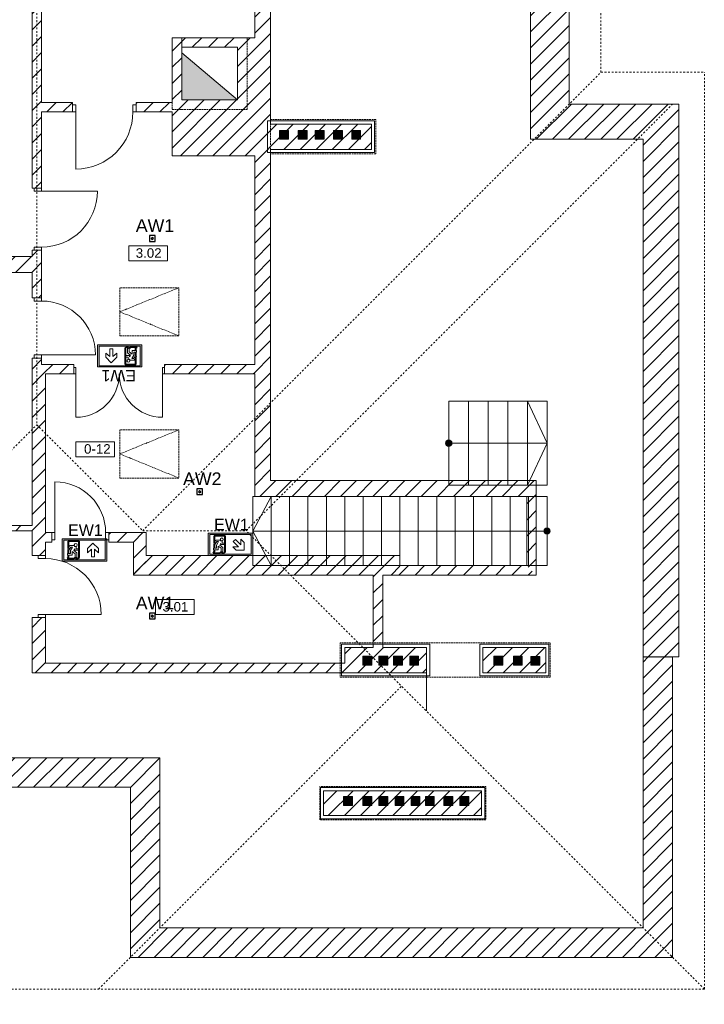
# Model space of a CAD drawing. Header units: millimetres. Extents: x -146116 to 602001, y -318793 to 100489.
# Tile 3 of 100: x 323845 to 334639, y -315072 to -299552. Entities that reach past the tile are written whole.
import ezdxf

# ---------------------------------------------------------------- set-up
doc = ezdxf.new("R2010")
doc.units = ezdxf.units.MM
doc.header["$LTSCALE"] = 0.1
doc.header["$MEASUREMENT"] = 0
doc.linetypes.add('eks Rzut poddasza nieużytkowego$0$Krawędzie ukryte', pattern=[391.222223, 282.222223, -109])
doc.linetypes.add('eks Rzut poddasza nieużytkowego$0$Przerywana', pattern=[564.444447, 282.222223, -282.222223])
for name, color, linetype, lineweight in [('eks Rzut poddasza nieużytkowego$0$poziom_4 (1)_8_0_Nr_pióra__21_Nr_pióra__7', 8, 'Continuous', 18), ('eks Rzut poddasza nieużytkowego$0$poziom_4 (1)_8_2D - Ogólne_Nr_pióra__1_Nr_pióra__7', 8, 'Continuous', 18), ('eks Rzut poddasza nieużytkowego$0$poziom_4 (1)_8_2D - Ogólne_Nr_pióra__7_Nr_pióra__7', 8, 'Continuous', 18), ('eks Rzut poddasza nieużytkowego$0$poziom_4 (1)_8_2D - Ogólne_Nr_pióra__81_Nr_pióra__4', 8, 'Continuous', 18), ('eks Rzut poddasza nieużytkowego$0$poziom_4 (1)_8_Defpoints_Nr_pióra__7', 8, 'Continuous', 18), ('eks Rzut poddasza nieużytkowego$0$poziom_4 (1)_8_Drzwi ArchiCAD_Nr_pióra__27_Nr_pióra__7', 8, 'Continuous', 18), ('eks Rzut poddasza nieużytkowego$0$poziom_4 (1)_8_Drzwi ArchiCAD_Nr_pióra__81_Nr_pióra__4', 8, 'Continuous', 18), ('eks Rzut poddasza nieużytkowego$0$poziom_4 (1)_8_Konstrukcja - Schody_Nr_pióra__81_Nr_pióra__4', 8, 'Continuous', 18), ('eks Rzut poddasza nieużytkowego$0$poziom_4 (1)_8_Konstrukcja - Stropy_Nr_pióra__81_Nr_pióra__4', 8, 'Continuous', 18), ('eks Rzut poddasza nieużytkowego$0$poziom_4 (1)_8_Konstrukcja - Ściany zew_Nr_pióra__107_Nr_pióra__10', 8, 'Continuous', 18), ('eks Rzut poddasza nieużytkowego$0$poziom_4 (1)_8_Konstrukcja - Ściany zew_Nr_pióra__27_Nr_pióra__7', 8, 'Continuous', 18), ('eks Rzut poddasza nieużytkowego$0$poziom_4 (1)_8_Konstrukcja - Ściany zew_Nr_pióra__87_Nr_pióra__4', 8, 'Continuous', 18), ('eks Rzut poddasza nieużytkowego$0$poziom_4 (1)_8_Metryczki pomieszczeń ArchiCADa_Nr_pióra__6_Nr_pióra__5', 8, 'Continuous', 18), ('eks Rzut poddasza nieużytkowego$0$poziom_4 (1)_8_Wymiarowanie - Ogólne_Nr_pióra__7', 8, 'Continuous', 18), ('Oświetlenie ewakuacyjne', 3, 'Continuous', 20)]:
    doc.layers.add(name, color=color, linetype=linetype, lineweight=lineweight)
for name, color, linetype in [('eks Rzut poddasza nieużytkowego$0$poziom_4 (1)_8_2D - Ogólne_Nr_pióra__1', 8, 'Continuous'), ('eks Rzut poddasza nieużytkowego$0$poziom_4 (1)_8_2D - Ogólne_Nr_pióra__19', 8, 'Continuous'), ('eks Rzut poddasza nieużytkowego$0$poziom_4 (1)_8_Konstrukcja - Schody', 8, 'Continuous'), ('LUXIONA', 92, 'Continuous'), ('REWIZJA_1', 6, 'Continuous')]:
    doc.layers.add(name, color=color, linetype=linetype)
doc.styles.add('ARIAL', font='arial.ttf')
doc.styles.add('eks Rzut poddasza nieużytkowego$0$GENERATED_STYLE_1', font='arial.ttf')
doc.styles.add('Malanow_1_100', font='isocpeur.ttf')
pattern_1 = [(45, (114989.65, -22556.34), (127.2792, -127.2792), [])]

# ---------------------------------------------------------------- blocks, each defined once
blk = doc.blocks.new('eks Rzut poddasza nieużytkowego')
at = {"layer": 'eks Rzut poddasza nieużytkowego$0$poziom_4 (1)_8_2D - Ogólne_Nr_pióra__1', "linetype": 'Continuous', "lineweight": 0, "true_color": 0x000000}
blk.add_hatch(color=18, dxfattribs=at).paths.add_polyline_path([(125670, -6951), (125670, -7691), (126550, -7691)])
at = {"layer": 'eks Rzut poddasza nieużytkowego$0$poziom_4 (1)_8_2D - Ogólne_Nr_pióra__19', "linetype": 'Continuous', "lineweight": 0, "true_color": 0xffffff}
for points in [[(127354, -8311), (127354, -8171), (127214, -8171), (127214, -8311)], [(127648, -8311), (127648, -8171), (127508, -8171), (127508, -8311)], [(127915, -8311), (127915, -8171), (127775, -8171), (127775, -8311)], [(128203, -8311), (128203, -8171), (128063, -8171), (128063, -8311)], [(128491, -8311), (128491, -8171), (128351, -8171), (128351, -8311)], [(128668, -16601), (128668, -16461), (128528, -16461), (128528, -16601)], [(128920, -16601), (128920, -16461), (128780, -16461), (128780, -16601)], [(129151, -16601), (129151, -16461), (129011, -16461), (129011, -16601)], [(129404, -16601), (129404, -16461), (129264, -16461), (129264, -16601)], [(130732, -16601), (130732, -16461), (130592, -16461), (130592, -16601)], [(131039, -16601), (131039, -16461), (130899, -16461), (130899, -16601)], [(131314, -16602), (131314, -16462), (131174, -16462), (131174, -16602)], [(132945, -16487), (133409, -16487), (133409, -16465), (132945, -16465)], [(128360, -18812), (128360, -18672), (128220, -18672), (128220, -18812)], [(128668, -18812), (128668, -18672), (128528, -18672), (128528, -18812)], [(128920, -18812), (128920, -18672), (128780, -18672), (128780, -18812)], [(129173, -18812), (129173, -18672), (129033, -18672), (129033, -18812)], [(129425, -18812), (129425, -18672), (129285, -18672), (129285, -18812)], [(129651, -18812), (129651, -18672), (129511, -18672), (129511, -18812)], [(129945, -18812), (129945, -18672), (129805, -18672), (129805, -18812)], [(130197, -18812), (130197, -18672), (130057, -18672), (130057, -18812)]]:
    blk.add_hatch(color=7, dxfattribs=at).paths.add_polyline_path(points)
at = {"layer": 'eks Rzut poddasza nieużytkowego$0$poziom_4 (1)_8_Konstrukcja - Schody', "linetype": 'Continuous', "lineweight": 0, "true_color": 0xffffff}
for points in [[(129930, -13101), (129929, -13093), (129927, -13085), (129924, -13078), (129919, -13071), (129914, -13065), (129907, -13059), (129900, -13056), (129892, -13053), (129884, -13052), (129876, -13052), (129867, -13053), (129860, -13056), (129852, -13059), (129846, -13065), (129840, -13071), (129836, -13078), (129832, -13085), (129830, -13093), (129830, -13101), (129830, -13110), (129832, -13118), (129836, -13125), (129840, -13132), (129846, -13138), (129852, -13143), (129860, -13147), (129867, -13150), (129876, -13151), (129884, -13151), (129892, -13150), (129900, -13147), (129907, -13143), (129914, -13138), (129919, -13132), (129924, -13125), (129927, -13118), (129929, -13110)], [(131380, -14486), (131380, -14495), (131382, -14503), (131386, -14510), (131390, -14517), (131396, -14523), (131402, -14528), (131410, -14532), (131417, -14535), (131426, -14536), (131434, -14536), (131442, -14535), (131450, -14532), (131457, -14528), (131464, -14523), (131469, -14517), (131474, -14510), (131477, -14503), (131479, -14495), (131480, -14486), (131479, -14478), (131477, -14470), (131474, -14463), (131469, -14456), (131464, -14450), (131457, -14444), (131450, -14441), (131442, -14438), (131434, -14437), (131426, -14437), (131417, -14438), (131410, -14441), (131402, -14444), (131396, -14450), (131390, -14456), (131386, -14463), (131382, -14470), (131380, -14478)]]:
    blk.add_hatch(color=7, dxfattribs=at).paths.add_polyline_path(points)
at = {"layer": 'eks Rzut poddasza nieużytkowego$0$poziom_4 (1)_8_Konstrukcja - Ściany zew_Nr_pióra__107_Nr_pióra__10', "linetype": 'Continuous', "lineweight": 18, "true_color": 0xaaaaaa}
h = blk.add_hatch(dxfattribs=at)
h.set_pattern_fill('BLOCZKI_CERAMICZNE_0008', color=253, angle=180, style=0, pattern_type=2)
h.set_pattern_definition(pattern_1)
h.paths.add_polyline_path([(131170, 849), (131170, -8311), (131780, -7756), (131780, 849)])
h = blk.add_hatch(dxfattribs=at)
h.set_pattern_fill('BLOCZKI_CERAMICZNE_0008', color=253, angle=180, style=0, pattern_type=2)
h.set_pattern_definition(pattern_1)
h.paths.add_polyline_path([(127070, -6711), (127070, 239), (126820, 239), (126820, -6711)])
h = blk.add_hatch(dxfattribs=at)
h.set_pattern_fill('BLOCZKI_CERAMICZNE_0008', color=253, angle=180, style=0, pattern_type=2)
h.set_pattern_definition(pattern_1)
h.paths.add_polyline_path([(123460, -3111), (123310, -3111), (123310, -9081), (123460, -9081)])
h = blk.add_hatch(dxfattribs=at)
h.set_pattern_fill('BLOCZKI_CERAMICZNE_0008', color=253, angle=180, style=0, pattern_type=2)
h.set_pattern_definition(pattern_1)
h.paths.add_polyline_path([(125670, -7691), (125670, -6861), (125520, -6711), (125520, -8571)])
h = blk.add_hatch(dxfattribs=at)
h.set_pattern_fill('BLOCZKI_CERAMICZNE_0008', color=253, angle=180, style=0, pattern_type=2)
h.set_pattern_definition(pattern_1)
h.paths.add_polyline_path([(125670, -6861), (126550, -6861), (127070, -6711), (125520, -6711)])
h = blk.add_hatch(dxfattribs=at)
h.set_pattern_fill('BLOCZKI_CERAMICZNE_0008', color=253, angle=180, style=0, pattern_type=2)
h.set_pattern_definition(pattern_1)
h.paths.add_polyline_path([(127070, -8571), (127070, -6711), (126550, -6861), (126550, -7691)])
h = blk.add_hatch(dxfattribs=at)
h.set_pattern_fill('BLOCZKI_CERAMICZNE_0008', color=253, angle=180, style=0, pattern_type=2)
h.set_pattern_definition(pattern_1)
h.paths.add_polyline_path([(123460, -7881), (123950, -7881), (123950, -7731), (123460, -7731)])
h = blk.add_hatch(dxfattribs=at)
h.set_pattern_fill('BLOCZKI_CERAMICZNE_0008', color=253, angle=180, style=0, pattern_type=2)
h.set_pattern_definition(pattern_1)
h.paths.add_polyline_path([(124950, -7731), (124950, -7881), (125520, -7881), (125520, -7731)])
h = blk.add_hatch(dxfattribs=at)
h.set_pattern_fill('BLOCZKI_CERAMICZNE_0008', color=253, angle=180, style=0, pattern_type=2)
h.set_pattern_definition(pattern_1)
h.paths.add_polyline_path([(126550, -7691), (125670, -7691), (125520, -8571), (127070, -8571)])
h = blk.add_hatch(dxfattribs=at)
h.set_pattern_fill('BLOCZKI_CERAMICZNE_0008', color=253, angle=180, style=0, pattern_type=2)
h.set_pattern_definition(pattern_1)
h.paths.add_polyline_path([(133510, -7756), (131780, -7756), (131170, -8311), (132945, -8311)])
h = blk.add_hatch(dxfattribs=at)
h.set_pattern_fill('BLOCZKI_CERAMICZNE_0008', color=253, angle=180, style=0, pattern_type=2)
h.set_pattern_definition(pattern_1)
h.paths.add_polyline_path([(133510, -16471), (133510, -7756), (132945, -8311), (132945, -16471)])
h = blk.add_hatch(dxfattribs=at)
h.set_pattern_fill('BLOCZKI_CERAMICZNE_0008', color=253, angle=180, style=0, pattern_type=2)
h.set_pattern_definition(pattern_1)
h.paths.add_polyline_path([(128660, -8071), (127070, -8071), (127070, -8471), (128660, -8471)])
h = blk.add_hatch(dxfattribs=at)
h.set_pattern_fill('BLOCZKI_CERAMICZNE_0008', color=253, angle=180, style=0, pattern_type=2)
h.set_pattern_definition(pattern_1)
h.paths.add_polyline_path([(127070, -13691), (127070, -8571), (126820, -8571), (126820, -13941)])
h = blk.add_hatch(dxfattribs=at)
h.set_pattern_fill('BLOCZKI_CERAMICZNE_0008', color=253, angle=180, style=0, pattern_type=2)
h.set_pattern_definition(pattern_1)
h.paths.add_polyline_path([(123460, -10061), (123310, -10061), (123310, -10811), (123460, -10811)])
h = blk.add_hatch(dxfattribs=at)
h.set_pattern_fill('BLOCZKI_CERAMICZNE_0008', color=253, angle=180, style=0, pattern_type=2)
h.set_pattern_definition(pattern_1)
h.paths.add_polyline_path([(123310, -10161), (121890, -10161), (121490, -10411), (123310, -10411)])
h = blk.add_hatch(dxfattribs=at)
h.set_pattern_fill('BLOCZKI_CERAMICZNE_0008', color=253, angle=180, style=0, pattern_type=2)
h.set_pattern_definition(pattern_1)
h.paths.add_polyline_path([(123310, -11761), (123310, -12011), (123460, -11861), (123460, -11761)])
h = blk.add_hatch(dxfattribs=at)
h.set_pattern_fill('BLOCZKI_CERAMICZNE_0008', color=253, angle=180, style=0, pattern_type=2)
h.set_pattern_definition(pattern_1)
h.paths.add_polyline_path([(123460, -11861), (123310, -12011), (123970, -12011), (123970, -11861)])
h = blk.add_hatch(dxfattribs=at)
h.set_pattern_fill('BLOCZKI_CERAMICZNE_0008', color=253, angle=180, style=0, pattern_type=2)
h.set_pattern_definition(pattern_1)
h.paths.add_polyline_path([(125400, -11861), (125400, -12011), (126820, -12011), (126820, -11861)])
h = blk.add_hatch(dxfattribs=at)
h.set_pattern_fill('BLOCZKI_CERAMICZNE_0008', color=253, angle=180, style=0, pattern_type=2)
h.set_pattern_definition(pattern_1)
h.paths.add_polyline_path([(123310, -12011), (123310, -14871), (123520, -14871), (123520, -12011)])
h = blk.add_hatch(dxfattribs=at)
h.set_pattern_fill('BLOCZKI_CERAMICZNE_0008', color=253, angle=180, style=0, pattern_type=2)
h.set_pattern_definition(pattern_1)
h.paths.add_polyline_path([(131260, -13691), (127070, -13691), (126820, -13941), (131110, -13941)])
h = blk.add_hatch(dxfattribs=at)
h.set_pattern_fill('BLOCZKI_CERAMICZNE_0008', color=253, angle=180, style=0, pattern_type=2)
h.set_pattern_definition(pattern_1)
h.paths.add_polyline_path([(131260, -15181), (131260, -13691), (131110, -13941), (131110, -15031)])
h = blk.add_hatch(dxfattribs=at)
h.set_pattern_fill('BLOCZKI_CERAMICZNE_0008', color=253, angle=180, style=0, pattern_type=2)
h.set_pattern_definition(pattern_1)
h.paths.add_polyline_path([(123310, -14401), (119950, -14401), (119700, -14481), (123310, -14481)])
h = blk.add_hatch(dxfattribs=at)
h.set_pattern_fill('BLOCZKI_CERAMICZNE_0008', color=253, angle=180, style=0, pattern_type=2)
h.set_pattern_definition(pattern_1)
h.paths.add_polyline_path([(123520, -14661), (123620, -14661), (123620, -14511), (123520, -14511)])
h = blk.add_hatch(dxfattribs=at)
h.set_pattern_fill('BLOCZKI_CERAMICZNE_0008', color=253, angle=180, style=0, pattern_type=2)
h.set_pattern_definition(pattern_1)
h.paths.add_polyline_path([(124520, -14661), (124910, -14661), (125110, -14511), (124520, -14511)])
h = blk.add_hatch(dxfattribs=at)
h.set_pattern_fill('BLOCZKI_CERAMICZNE_0008', color=253, angle=180, style=0, pattern_type=2)
h.set_pattern_definition(pattern_1)
h.paths.add_polyline_path([(125110, -15031), (125110, -14511), (124910, -14661), (124910, -15181)])
h = blk.add_hatch(dxfattribs=at)
h.set_pattern_fill('BLOCZKI_CERAMICZNE_0008', color=253, angle=180, style=0, pattern_type=2)
h.set_pattern_definition(pattern_1)
h.paths.add_polyline_path([(129110, -14871), (125110, -14871), (124910, -15181), (129110, -15181)])
h = blk.add_hatch(dxfattribs=at)
h.set_pattern_fill('BLOCZKI_CERAMICZNE_0008', color=253, angle=180, style=0, pattern_type=2)
h.set_pattern_definition([(45, (116989.65, -22716.36), (127.2792, -127.2792), [])])
h.paths.add_polyline_path([(131110, -15031), (129110, -15031), (128840, -15181), (131260, -15181)])
h = blk.add_hatch(dxfattribs=at)
h.set_pattern_fill('BLOCZKI_CERAMICZNE_0008', color=253, angle=180, style=0, pattern_type=2)
h.set_pattern_definition(pattern_1)
h.paths.add_polyline_path([(128840, -16321), (128840, -15181), (128690, -15181), (128690, -16321)])
h = blk.add_hatch(dxfattribs=at)
h.set_pattern_fill('BLOCZKI_CERAMICZNE_0008', color=253, angle=180, style=0, pattern_type=2)
h.set_pattern_definition(pattern_1)
h.paths.add_polyline_path([(123310, -15851), (123310, -16721), (123520, -16571), (123520, -15851)])
h = blk.add_hatch(dxfattribs=at)
h.set_pattern_fill('BLOCZKI_CERAMICZNE_0008', color=253, angle=180, style=0, pattern_type=2)
h.set_pattern_definition(pattern_1)
h.paths.add_polyline_path([(129530, -16321), (128240, -16321), (128240, -16721), (129530, -16721)])
h = blk.add_hatch(dxfattribs=at)
h.set_pattern_fill('BLOCZKI_CERAMICZNE_0008', color=253, angle=180, style=0, pattern_type=2)
h.set_pattern_definition(pattern_1)
h.paths.add_polyline_path([(131410, -16321), (130420, -16321), (130420, -16721), (131410, -16721)])
h = blk.add_hatch(dxfattribs=at)
h.set_pattern_fill('BLOCZKI_CERAMICZNE_0008', color=253, angle=180, style=0, pattern_type=2)
h.set_pattern_definition(pattern_1)
h.paths.add_polyline_path([(128240, -16571), (123520, -16571), (123310, -16721), (128240, -16721)])
h = blk.add_hatch(dxfattribs=at)
h.set_pattern_fill('BLOCZKI_CERAMICZNE_0008', color=253, angle=180, style=0, pattern_type=2)
h.set_pattern_definition(pattern_1)
h.paths.add_polyline_path([(132945, -16471), (132945, -20741), (133410, -21206), (133410, -16471)])
h = blk.add_hatch(dxfattribs=at)
h.set_pattern_fill('BLOCZKI_CERAMICZNE_0008', color=253, angle=180, style=0, pattern_type=2)
h.set_pattern_definition(pattern_1)
h.paths.add_polyline_path([(122180, -18526), (124860, -18526), (125325, -18061), (121560, -18061)])
h = blk.add_hatch(dxfattribs=at)
h.set_pattern_fill('BLOCZKI_CERAMICZNE_0008', color=253, angle=180, style=0, pattern_type=2)
h.set_pattern_definition(pattern_1)
h.paths.add_polyline_path([(125325, -20741), (125325, -18061), (124860, -18526), (124860, -21206)])
h = blk.add_hatch(dxfattribs=at)
h.set_pattern_fill('BLOCZKI_CERAMICZNE_0008', color=253, angle=180, style=0, pattern_type=2)
h.set_pattern_definition(pattern_1)
h.paths.add_polyline_path([(127907, -18971), (130397, -18971), (130397, -18581), (127907, -18581)])
h = blk.add_hatch(dxfattribs=at)
h.set_pattern_fill('BLOCZKI_CERAMICZNE_0008', color=253, angle=180, style=0, pattern_type=2)
h.set_pattern_definition(pattern_1)
h.paths.add_polyline_path([(124860, -21206), (133410, -21206), (132945, -20741), (125325, -20741)])
at = {"layer": 'eks Rzut poddasza nieużytkowego$0$poziom_4 (1)_8_0_Nr_pióra__21_Nr_pióra__7', "color": 7, "linetype": 'Continuous', "lineweight": 18, "flags": 128}
blk.add_lwpolyline([(125110, -14871), (129110, -14871), (129110, -15031)], dxfattribs=at)
at = {"layer": 'eks Rzut poddasza nieużytkowego$0$poziom_4 (1)_8_2D - Ogólne_Nr_pióra__1_Nr_pióra__7', "color": 7, "linetype": 'eks Rzut poddasza nieużytkowego$0$Przerywana', "lineweight": 18}
for p, q in [((132280, -7256), (132280, 13219)), ((123385, 1184), (123385, -12811)), ((125055, -14481), (132280, -7256)), ((132280, -7256), (133910, -7256)), ((133910, -21706), (133910, -7256)), ((126685, -14481), (133410, -7756)), ((118585, -17611), (123385, -12811)), ((123385, -12811), (125055, -14481)), ((125055, -14481), (126685, -14481)), ((133910, -21706), (126685, -14481)), ((124360, -21706), (129135, -16931)), ((133910, -21706), (122680, -21706))]:
    blk.add_line(p, q, dxfattribs=at)
at = {"layer": 'eks Rzut poddasza nieużytkowego$0$poziom_4 (1)_8_2D - Ogólne_Nr_pióra__1_Nr_pióra__7', "color": 7, "linetype": 'Continuous', "lineweight": 18}
blk.add_line((129530, -16721), (129530, -17319), dxfattribs=at)
at = {"layer": 'eks Rzut poddasza nieużytkowego$0$poziom_4 (1)_8_2D - Ogólne_Nr_pióra__1_Nr_pióra__7', "color": 7, "linetype": 'eks Rzut poddasza nieużytkowego$0$Krawędzie ukryte', "lineweight": 18, "flags": 128}
for points in [[(128730, -8541), (127070, -8541), (127070, -8001), (128730, -8001)], [(124695, -11411), (125626, -11411), (125626, -10651), (124695, -10651)], [(124695, -13651), (125626, -13651), (125626, -12891), (124695, -12891)], [(131480, -16791), (128170, -16791), (128170, -16251), (131480, -16251)], [(130467, -19041), (127847, -19041), (127847, -18511), (130467, -18511)]]:
    blk.add_lwpolyline(points, close=True, dxfattribs=at)
at = {"layer": 'eks Rzut poddasza nieużytkowego$0$poziom_4 (1)_8_2D - Ogólne_Nr_pióra__1_Nr_pióra__7', "color": 7, "linetype": 'Continuous', "lineweight": 18, "flags": 128}
for points in [[(127354, -8311), (127214, -8311), (127214, -8171), (127354, -8171)], [(127648, -8311), (127508, -8311), (127508, -8171), (127648, -8171)], [(127915, -8311), (127775, -8311), (127775, -8171), (127915, -8171)], [(128203, -8311), (128063, -8311), (128063, -8171), (128203, -8171)], [(128491, -8311), (128351, -8311), (128351, -8171), (128491, -8171)], [(128668, -16601), (128528, -16601), (128528, -16461), (128668, -16461)], [(128920, -16601), (128780, -16601), (128780, -16461), (128920, -16461)], [(129151, -16601), (129011, -16601), (129011, -16461), (129151, -16461)], [(129404, -16601), (129264, -16601), (129264, -16461), (129404, -16461)], [(130732, -16601), (130592, -16601), (130592, -16461), (130732, -16461)], [(131039, -16601), (130899, -16601), (130899, -16461), (131039, -16461)], [(131314, -16602), (131174, -16602), (131174, -16462), (131314, -16462)], [(128360, -18812), (128220, -18812), (128220, -18672), (128360, -18672)], [(128668, -18812), (128528, -18812), (128528, -18672), (128668, -18672)], [(128920, -18812), (128780, -18812), (128780, -18672), (128920, -18672)], [(129173, -18812), (129033, -18812), (129033, -18672), (129173, -18672)], [(129425, -18812), (129285, -18812), (129285, -18672), (129425, -18672)], [(129651, -18812), (129511, -18812), (129511, -18672), (129651, -18672)], [(129945, -18812), (129805, -18812), (129805, -18672), (129945, -18672)], [(130197, -18812), (130057, -18812), (130057, -18672), (130197, -18672)]]:
    blk.add_lwpolyline(points, close=True, dxfattribs=at)
at = {"layer": 'eks Rzut poddasza nieużytkowego$0$poziom_4 (1)_8_2D - Ogólne_Nr_pióra__1_Nr_pióra__7', "color": 7, "linetype": 'eks Rzut poddasza nieużytkowego$0$Krawędzie ukryte', "lineweight": 18, "flags": 128}
for points in [[(125626, -11411), (124695, -11031), (125626, -10651)], [(125626, -13651), (124695, -13271), (125626, -12891)]]:
    blk.add_lwpolyline(points, dxfattribs=at)
at = {"layer": 'eks Rzut poddasza nieużytkowego$0$poziom_4 (1)_8_2D - Ogólne_Nr_pióra__7_Nr_pióra__7', "color": 7, "linetype": 'Continuous', "lineweight": 18}
for p, q in [((127354, -8311), (127214, -8171)), ((127648, -8311), (127508, -8171)), ((127915, -8311), (127775, -8171)), ((128203, -8311), (128063, -8171)), ((128491, -8311), (128351, -8171)), ((128668, -16601), (128528, -16461)), ((128920, -16601), (128780, -16461)), ((129151, -16601), (129011, -16461)), ((129404, -16601), (129264, -16461)), ((130732, -16601), (130592, -16461)), ((131039, -16601), (130899, -16461)), ((131314, -16602), (131174, -16462)), ((128360, -18812), (128220, -18672)), ((128668, -18812), (128528, -18672)), ((128920, -18812), (128780, -18672)), ((129173, -18812), (129033, -18672)), ((129425, -18812), (129285, -18672)), ((129651, -18812), (129511, -18672)), ((129945, -18812), (129805, -18672)), ((130197, -18812), (130057, -18672))]:
    blk.add_line(p, q, dxfattribs=at)
at = {"layer": 'eks Rzut poddasza nieużytkowego$0$poziom_4 (1)_8_2D - Ogólne_Nr_pióra__81_Nr_pióra__4', "color": 251, "linetype": 'Continuous', "lineweight": 18, "true_color": 0x6a6a6a, "flags": 128}
blk.add_lwpolyline([(125670, -6951), (125670, -7691), (126550, -7691)], close=True, dxfattribs=at)
at = {"layer": 'eks Rzut poddasza nieużytkowego$0$poziom_4 (1)_8_Defpoints_Nr_pióra__7', "color": 7, "linetype": 'Continuous', "lineweight": 18}
for p, q in [((123520, -12011), (123520, -12011)), ((126820, -12011), (126820, -12011)), ((126820, -12974), (126820, -12974)), ((126820, -13941), (126820, -13941)), ((126820, -13941), (126820, -13941)), ((128530, -13941), (128530, -13941)), ((126231, -14871), (126231, -14871)), ((126790, -14871), (126790, -14871)), ((126790, -14871), (126790, -14871)), ((128240, -14871), (128240, -14871)), ((128530, -15031), (128530, -15031)), ((128185, -15181), (128185, -15181)), ((128690, -15181), (128690, -15181)), ((123520, -16571), (123520, -16571))]:
    blk.add_line(p, q, dxfattribs=at)
at = {"layer": 'eks Rzut poddasza nieużytkowego$0$poziom_4 (1)_8_Drzwi ArchiCAD_Nr_pióra__27_Nr_pióra__7', "color": 7, "linetype": 'Continuous', "lineweight": 18}
for p, q in [((123950, -7881), (123950, -7766)), ((124950, -7881), (124950, -7766)), ((123460, -9081), (123345, -9081)), ((123460, -10061), (123345, -10061)), ((123460, -10811), (123345, -10811)), ((123460, -11761), (123345, -11761)), ((123970, -12011), (123970, -11911)), ((125400, -12011), (125400, -11911)), ((123620, -14511), (123620, -14626)), ((124520, -14511), (124520, -14626)), ((123520, -14871), (123405, -14871)), ((123520, -15851), (123405, -15851))]:
    blk.add_line(p, q, dxfattribs=at)
at = {"layer": 'eks Rzut poddasza nieużytkowego$0$poziom_4 (1)_8_Drzwi ArchiCAD_Nr_pióra__81_Nr_pióra__4', "color": 251, "linetype": 'Continuous', "lineweight": 18, "true_color": 0x6a6a6a}
for p, q in [((124000, -7766), (123950, -7766)), ((123950, -7766), (123950, -7881)), ((123950, -7881), (124000, -7881)), ((124000, -7881), (124000, -7766)), ((124000, -7881), (124000, -8781)), ((124950, -7766), (124900, -7766)), ((124900, -7766), (124900, -7881)), ((124900, -7881), (124950, -7881)), ((124950, -7881), (124950, -7766)), ((123345, -9131), (123345, -9081)), ((123345, -9081), (123460, -9081)), ((123460, -9131), (123345, -9131)), ((123460, -9081), (123460, -9131)), ((123460, -9131), (124340, -9131)), ((123345, -10061), (123345, -10011)), ((123345, -10011), (123460, -10011)), ((123460, -10061), (123345, -10061)), ((123460, -10011), (123460, -10061)), ((123345, -10811), (123345, -10861)), ((123460, -10811), (123345, -10811)), ((123345, -10861), (123460, -10861)), ((123460, -10861), (123460, -10811)), ((123460, -11711), (123345, -11711)), ((123345, -11711), (123345, -11761)), ((123345, -11761), (123460, -11761)), ((123460, -11761), (123460, -11711)), ((123460, -11711), (124310, -11711)), ((123970, -11911), (124002, -11911)), ((123970, -12011), (123970, -11911)), ((124002, -11911), (124002, -12011)), ((125368, -12011), (125368, -11911)), ((125368, -11911), (125400, -11911)), ((125400, -11911), (125400, -12011)), ((124002, -12011), (123970, -12011)), ((124002, -12011), (124002, -12694)), ((125400, -12011), (125368, -12011)), ((125368, -12011), (125368, -12694)), ((123670, -14511), (123670, -13711)), ((123620, -14511), (123670, -14511)), ((123620, -14626), (123620, -14511)), ((123670, -14511), (123670, -14626)), ((124470, -14626), (124470, -14511)), ((124470, -14511), (124520, -14511)), ((124520, -14511), (124520, -14626)), ((123670, -14626), (123620, -14626)), ((124520, -14626), (124470, -14626)), ((123405, -14871), (123405, -14921)), ((123520, -14871), (123405, -14871)), ((123520, -14921), (123520, -14871)), ((123405, -14921), (123520, -14921)), ((123520, -15801), (123405, -15801)), ((123405, -15801), (123405, -15851)), ((123520, -15851), (123520, -15801)), ((123520, -15801), (124400, -15801)), ((123405, -15851), (123520, -15851))]:
    blk.add_line(p, q, dxfattribs=at)
for centre, radius, start, end in [((124000, -7881), 900, 270, 0), ((123460, -9131), 880, 270, 0), ((123460, -11711), 850, 0, 90), ((124002, -12011), 683, 270, 0), ((125368, -12011), 683, 180, 270), ((123670, -14511), 800, 0, 90), ((123520, -15801), 880, 0, 90)]:
    blk.add_arc(centre, radius, start, end, dxfattribs=at)
at = {"layer": 'eks Rzut poddasza nieużytkowego$0$poziom_4 (1)_8_Konstrukcja - Schody_Nr_pióra__81_Nr_pióra__4', "color": 251, "linetype": 'Continuous', "lineweight": 18, "true_color": 0x6a6a6a}
for p, q in [((129880, -12441), (131430, -12441)), ((129880, -12441), (129880, -13761)), ((129880, -12441), (129880, -13761)), ((130190, -12441), (130190, -13761)), ((130500, -12441), (130500, -13761)), ((130810, -12441), (130810, -13761)), ((131120, -12441), (131120, -13761)), ((131430, -13101), (131120, -12441)), ((131430, -12441), (131430, -13761)), ((131430, -12441), (131430, -13761)), ((129880, -13101), (131430, -13101)), ((131430, -13101), (131120, -13761)), ((129880, -13761), (131430, -13761)), ((131430, -13941), (126790, -13941)), ((126790, -13941), (126790, -15031)), ((126790, -13941), (126790, -15031)), ((126790, -14486), (127080, -13941)), ((127080, -13941), (127080, -15031)), ((127370, -13941), (127370, -15031)), ((127660, -13941), (127660, -15031)), ((127950, -13941), (127950, -15031)), ((128240, -13941), (128240, -15031)), ((128530, -13941), (128530, -15031)), ((128820, -13941), (128820, -15031)), ((129110, -13941), (129110, -15031)), ((129400, -13941), (129400, -15031)), ((129690, -13941), (129690, -15031)), ((129980, -13941), (129980, -15031)), ((130270, -13941), (130270, -15031)), ((130560, -13941), (130560, -15031)), ((130850, -13941), (130850, -15031)), ((131140, -13941), (131140, -15031)), ((131430, -13941), (131430, -15031)), ((131430, -13941), (131430, -15031)), ((131430, -14486), (126790, -14486)), ((126790, -14486), (127080, -15031)), ((131430, -15031), (126790, -15031))]:
    blk.add_line(p, q, dxfattribs=at)
for centre in [(129880, -13101), (131430, -14486)]:
    blk.add_circle(centre, 50, dxfattribs=at)
at = {"layer": 'eks Rzut poddasza nieużytkowego$0$poziom_4 (1)_8_Konstrukcja - Stropy_Nr_pióra__81_Nr_pióra__4', "color": 7, "linetype": 'Continuous', "lineweight": 18, "flags": 128}
blk.add_lwpolyline([(115600, -21946), (121560, -21946), (121560, -18061), (125325, -18061), (125325, -20741), (132945, -20741), (132945, -8311), (131170, -8311), (131170, 669), (124990, 669), (124990, 699), (121890, 699), (121890, 669), (115600, 669)], close=True, dxfattribs=at)
at = {"layer": 'eks Rzut poddasza nieużytkowego$0$poziom_4 (1)_8_Konstrukcja - Stropy_Nr_pióra__81_Nr_pióra__4', "color": 251, "linetype": 'Continuous', "lineweight": 18, "true_color": 0x6a6a6a, "flags": 128}
for points in [[(128710, -8521), (127020, -8521), (127020, -8021), (128710, -8021)], [(131140, -15031), (126790, -15031), (126790, -13941), (131140, -13941)], [(129580, -16771), (128190, -16771), (128190, -16271), (129580, -16271)], [(131460, -16771), (130370, -16771), (130370, -16271), (131460, -16271)], [(130447, -19021), (127857, -19021), (127857, -18531), (130447, -18531)]]:
    blk.add_lwpolyline(points, close=True, dxfattribs=at)
at = {"layer": 'eks Rzut poddasza nieużytkowego$0$poziom_4 (1)_8_Konstrukcja - Ściany zew_Nr_pióra__27_Nr_pióra__7', "color": 7, "linetype": 'Continuous', "lineweight": 18}
for p, q in [((123950, -7766), (123950, -7731)), ((124950, -7766), (124950, -7731)), ((123950, -7881), (123950, -7766)), ((124950, -7881), (124950, -7766)), ((123345, -9081), (123310, -9081)), ((123460, -9081), (123345, -9081)), ((123345, -10061), (123310, -10061)), ((123460, -10061), (123345, -10061)), ((123345, -10811), (123310, -10811)), ((123460, -10811), (123345, -10811)), ((123345, -11761), (123310, -11761)), ((123460, -11761), (123345, -11761)), ((123970, -11911), (123970, -11861)), ((123970, -12011), (123970, -11911)), ((125400, -11911), (125400, -11861)), ((125400, -12011), (125400, -11911)), ((123620, -14511), (123620, -14626)), ((124520, -14511), (124520, -14626)), ((123620, -14626), (123620, -14661)), ((124520, -14626), (124520, -14661)), ((123405, -14871), (123310, -14871)), ((123520, -14871), (123405, -14871)), ((123405, -15851), (123310, -15851)), ((123520, -15851), (123405, -15851))]:
    blk.add_line(p, q, dxfattribs=at)
at = {"layer": 'eks Rzut poddasza nieużytkowego$0$poziom_4 (1)_8_Konstrukcja - Ściany zew_Nr_pióra__27_Nr_pióra__7', "color": 7, "linetype": 'Continuous', "lineweight": 18, "flags": 128}
for points in [[(131170, 849), (131170, -8311)], [(131780, -7756), (131780, 849)], [(126820, 239), (126820, -6711)], [(127070, -6711), (127070, 239)], [(123310, -3111), (123310, -9081)], [(123460, -7731), (123460, -3111)], [(125520, -6711), (125520, -7731)], [(126820, -6711), (125520, -6711)], [(127070, -8071), (127070, -6711)], [(125670, -7691), (125670, -6861)], [(125670, -6861), (126550, -6861)], [(126550, -6861), (126550, -7691)], [(123950, -7731), (123460, -7731)], [(125520, -7731), (124950, -7731)], [(126550, -7691), (125670, -7691)], [(133510, -7756), (131780, -7756)], [(133510, -16471), (133510, -7756)], [(123460, -7881), (123950, -7881)], [(123460, -9081), (123460, -7881)], [(124950, -7881), (125520, -7881)], [(125520, -7881), (125520, -8571)], [(128660, -8071), (127070, -8071)], [(128660, -8471), (128660, -8071)], [(131170, -8311), (132945, -8311)], [(132945, -8311), (132945, -16471)], [(127070, -8471), (128660, -8471)], [(127070, -8571), (127070, -8471)], [(125520, -8571), (126820, -8571)], [(126820, -8571), (126820, -11861)], [(127070, -13691), (127070, -8571)], [(123310, -10061), (123310, -10161)], [(123460, -10811), (123460, -10061)], [(123310, -10161), (121890, -10161)], [(121490, -10411), (123310, -10411)], [(123310, -10411), (123310, -10811)], [(123310, -11761), (123310, -12011)], [(123460, -11861), (123460, -11761)], [(123970, -11861), (123460, -11861)], [(126820, -11861), (125400, -11861)], [(123310, -12011), (123310, -14401)], [(123520, -12011), (123970, -12011)], [(123520, -14511), (123520, -12011)], [(125400, -12011), (126820, -12011)], [(126820, -12011), (126820, -13941)], [(131260, -13691), (127070, -13691)], [(131260, -15181), (131260, -13691)], [(126820, -13941), (131110, -13941)], [(131110, -13941), (131110, -15031)], [(123310, -14401), (119950, -14401)], [(121840, -14481), (123310, -14481)], [(123310, -14481), (123310, -14871)], [(123620, -14511), (123520, -14511)], [(125110, -14511), (124520, -14511)], [(125110, -14871), (125110, -14511)], [(123520, -14871), (123520, -14661)], [(123520, -14661), (123620, -14661)], [(124520, -14661), (124910, -14661)], [(124910, -14661), (124910, -15181)], [(131110, -15031), (129110, -15031)], [(124910, -15181), (128690, -15181)], [(128690, -15181), (128690, -16321)], [(128840, -16321), (128840, -15181)], [(128840, -15181), (131260, -15181)], [(123310, -15851), (123310, -16721)], [(123520, -16571), (123520, -15851)], [(128690, -16321), (128240, -16321)], [(128240, -16321), (128240, -16571)], [(129530, -16321), (128840, -16321)], [(129530, -16721), (129530, -16321)], [(131410, -16321), (130420, -16321)], [(130420, -16321), (130420, -16721)], [(131410, -16721), (131410, -16321)], [(128240, -16571), (123520, -16571)], [(132945, -16471), (133510, -16471)], [(132945, -16471), (132945, -20741)], [(133410, -16471), (132945, -16471)], [(133410, -21206), (133410, -16471)], [(123310, -16721), (128240, -16721)], [(128240, -16721), (129530, -16721)], [(130420, -16721), (131410, -16721)], [(125325, -18061), (121560, -18061)], [(125325, -20741), (125325, -18061)], [(122180, -18526), (124860, -18526)], [(124860, -18526), (124860, -21206)], [(130397, -18581), (127907, -18581)], [(127907, -18581), (127907, -18971)], [(130397, -18971), (130397, -18581)], [(127907, -18971), (130397, -18971)], [(132945, -20741), (125325, -20741)], [(124860, -21206), (133410, -21206)]]:
    blk.add_lwpolyline(points, dxfattribs=at)
at = {"layer": 'eks Rzut poddasza nieużytkowego$0$poziom_4 (1)_8_Konstrukcja - Ściany zew_Nr_pióra__87_Nr_pióra__4', "color": 251, "linetype": 'eks Rzut poddasza nieużytkowego$0$Krawędzie ukryte', "lineweight": 18, "true_color": 0x6a6a6a, "flags": 128}
for points in [[(125520, -6711), (125520, -7841)], [(125670, -7691), (125670, -6711)], [(126700, -6711), (125670, -6711)], [(125670, -6711), (125670, -6861)], [(126700, -7841), (126700, -6711)], [(125670, -6861), (126550, -6861)], [(126550, -6861), (126550, -7691)], [(126550, -7691), (125670, -7691)], [(125520, -7841), (125670, -7841)], [(125670, -7841), (126700, -7841)]]:
    blk.add_lwpolyline(points, dxfattribs=at)
at = {"layer": 'eks Rzut poddasza nieużytkowego$0$poziom_4 (1)_8_Metryczki pomieszczeń ArchiCADa_Nr_pióra__6_Nr_pióra__5', "color": 7, "linetype": 'Continuous', "lineweight": 18}
for p, q in [((124837, -9992), (125447, -9992)), ((124837, -10228), (124837, -9992)), ((125447, -9992), (125447, -10228)), ((125447, -10228), (124837, -10228)), ((124002, -13080), (124612, -13080)), ((124002, -13315), (124002, -13080)), ((124612, -13080), (124612, -13315)), ((124612, -13315), (124002, -13315)), ((125258, -15568), (125868, -15568)), ((125258, -15804), (125258, -15568)), ((125868, -15568), (125868, -15804)), ((125868, -15804), (125258, -15804))]:
    blk.add_line(p, q, dxfattribs=at)
at = {"layer": 'eks Rzut poddasza nieużytkowego$0$poziom_4 (1)_8_Wymiarowanie - Ogólne_Nr_pióra__7', "color": 7, "linetype": 'Continuous', "lineweight": 18}
for p, q in [((123520, -12011), (123520, -12974)), ((126820, -12011), (126414, -12011)), ((126820, -13941), (126820, -12974)), ((128530, -13941), (129585, -13941)), ((128240, -14871), (126230, -14871)), ((126790, -14871), (126414, -14871)), ((126790, -14871), (127644, -14871)), ((128530, -15031), (129585, -15031)), ((128185, -15181), (126230, -15181)), ((128690, -15181), (126414, -15181)), ((123520, -16571), (126414, -16571))]:
    blk.add_line(p, q, dxfattribs=at)
at = {"layer": 'eks Rzut poddasza nieużytkowego$0$poziom_4 (1)_8_Metryczki pomieszczeń ArchiCADa_Nr_pióra__6_Nr_pióra__5', "color": 7, "linetype": 'Continuous', "lineweight": 18, "char_height": 150, "attachment_point": 1, "style": 'eks Rzut poddasza nieużytkowego$0$GENERATED_STYLE_1'}
for s, insert in [('\\A1;3.02', (124945, -10029)), ('\\A1;0-12', (124130, -13117)), ('\\A1;3.01', (125367, -15605))]:
    blk.add_mtext(s, dxfattribs=dict(at, insert=insert))
blk = doc.blocks.new('DG')
at = {"layer": 'Oświetlenie ewakuacyjne', "linetype": 'ByBlock'}
h = blk.add_hatch(color=256, dxfattribs=at)
h.paths.add_polyline_path([(-0.9, 34.2), (69.1, 34.2), (69.1, -0.8), (-0.9, -0.8)])
h.paths.add_polyline_path([(1.5, 32.3), (66.6, 32.3), (66.6, 1.2), (1.5, 1.2)], flags=16)
at = {"layer": 'Oświetlenie ewakuacyjne'}
for p, q in [((12.1, 19), (20.8, 27.5)), ((12.1, 12.3), (12.1, 19)), ((18.4, 17.8), (12.1, 12.3)), ((18.4, 5.8), (18.4, 17.8)), ((20.8, 27.5), (29.5, 19)), ((29.5, 12.3), (23.2, 17.8)), ((23.2, 17.8), (23.2, 5.8)), ((29.5, 19), (29.5, 12.3)), ((47.3, 18.6), (42.7, 18.6)), ((42.7, 18.6), (42.7, 16.3)), ((42.7, 16.3), (49.4, 16.3)), ((50.9, 15.6), (46.3, 11.9)), ((47.3, 21.7), (47.3, 18.6)), ((49.4, 16.3), (49.4, 18.4)), ((49.4, 18.4), (50.9, 15.6)), ((57, 23.5), (50.5, 23.5)), ((56.2, 15.6), (53.2, 21.1)), ((53.2, 21.1), (55.9, 21.1)), ((55.9, 21.1), (58.8, 16.5)), ((56.2, 10.9), (56.2, 15.6)), ((60.6, 17.6), (57, 23.5)), ((58.8, 16.5), (60.6, 17.6)), ((23.2, 5.8), (18.4, 5.8)), ((46.3, 11.9), (46.3, 4.8)), ((46.3, 4.8), (48.9, 4.8)), ((46.7, 4.4), (49.3, 4.4)), ((48.9, 10.5), (53.5, 14)), ((48.9, 4.8), (48.9, 10.5)), ((53.5, 14), (53.5, 8.2)), ((53.5, 8.2), (60.8, 8.2)), ((60.8, 10.9), (56.2, 10.9)), ((60.8, 8.2), (60.8, 10.9))]:
    blk.add_line(p, q, dxfattribs=at)
at = {"layer": 'Oświetlenie ewakuacyjne', "lineweight": 40}
for p, q in [((42.7, 30.4), (59.8, 30.4)), ((42.7, 4.8), (42.7, 30.4)), ((59.8, 30.4), (59.8, 18.9)), ((59.8, 17.1), (59.8, 10.9)), ((42.7, 4.8), (44.5, 3)), ((48.1, 3), (44.5, 3)), ((46.7, 4.4), (48.1, 3)), ((49.3, 4.4), (50.7, 3)), ((61.6, 3), (50.7, 3)), ((59.8, 8.2), (59.8, 4.8)), ((59.8, 4.8), (61.6, 3))]:
    blk.add_line(p, q, dxfattribs=at)
at = {"layer": 'Oświetlenie ewakuacyjne'}
for points in [[(-0.9, 34.2), (69.1, 34.2), (69.1, -0.8), (-0.9, -0.8)], [(1.5, 32.3), (66.6, 32.3), (66.6, 1.2), (1.5, 1.2)]]:
    blk.add_lwpolyline(points, close=True, dxfattribs=at)
blk.add_circle((47.8, 24.5), 2.34, dxfattribs=at)
blk.add_arc((47.8, 24.5), 2.88, 259.4003, 339.1396, dxfattribs=at)
blk = doc.blocks.new('*U28')
at = {"layer": 'Oświetlenie ewakuacyjne', "color": 1, "linetype": 'ByBlock', "xscale": -1, "rotation": 359.9999999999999}
blk.add_blockref('DG', (69.1, 0.8), dxfattribs=at)
at = {"layer": 'Oświetlenie ewakuacyjne', "insert": (9.2, 57.7), "char_height": 18, "attachment_point": 1, "style": 'Malanow_1_100'}
blk.add_mtext_dynamic_manual_height_columns('{\\fArial|b0|i0|c238|p34;EW1}', width=42.979, gutter_width=669.5, heights=[0], dxfattribs=at)
blk = doc.blocks.new('SD')
at = {"layer": 'Oświetlenie ewakuacyjne', "linetype": 'ByBlock'}
h = blk.add_hatch(color=256, dxfattribs=at)
h.paths.add_polyline_path([(0, 35), (70, 35), (70, 0), (0, 0)])
h.paths.add_polyline_path([(2.5, 33), (67.5, 33), (67.5, 2), (2.5, 2)], flags=16)
at = {"layer": 'Oświetlenie ewakuacyjne', "lineweight": 40}
for p, q in [((43.6, 31.1), (60.7, 31.1)), ((43.6, 16.7), (43.6, 31.1)), ((60.7, 31.1), (60.7, 19.7)), ((43.6, 5.6), (43.6, 17.1)), ((60.7, 17.9), (60.7, 11.7)), ((43.6, 5.6), (45.4, 3.8)), ((49, 3.8), (45.4, 3.8)), ((47.7, 5.2), (49, 3.8)), ((50.2, 5.2), (51.6, 3.8)), ((62.5, 3.8), (51.6, 3.8)), ((60.7, 9), (60.7, 5.6)), ((60.7, 5.6), (62.5, 3.8))]:
    blk.add_line(p, q, dxfattribs=at)
at = {"layer": 'Oświetlenie ewakuacyjne'}
for p, q in [((18.8, 25.6), (13.7, 20.5)), ((13.7, 20.5), (13.7, 8.2)), ((18.8, 16.8), (18.8, 25.6)), ((18.8, 16.8), (27.3, 25.3)), ((30.7, 21.8), (22.3, 13.4)), ((27.3, 25.3), (30.7, 21.8)), ((48.2, 19.4), (43.6, 19.4)), ((43.6, 17.1), (50.3, 17)), ((51.9, 16.3), (47.2, 12.7)), ((48.2, 22.4), (48.2, 19.4)), ((50.3, 17), (50.3, 19.2)), ((50.3, 19.2), (51.9, 16.3)), ((57.9, 24.2), (51.4, 24.3)), ((57.2, 16.4), (54.1, 21.9)), ((54.1, 21.9), (56.8, 21.9)), ((56.8, 21.9), (59.7, 17.2)), ((57.1, 11.7), (57.2, 16.4)), ((61.5, 18.4), (57.9, 24.2)), ((59.7, 17.2), (61.5, 18.4)), ((26, 8.2), (13.7, 8.2)), ((22.3, 13.4), (31.1, 13.4)), ((31.1, 13.4), (26, 8.2)), ((47.2, 12.7), (47.2, 5.6)), ((47.2, 5.6), (49.8, 5.6)), ((47.7, 5.2), (50.2, 5.2)), ((49.8, 11.3), (54.4, 14.8)), ((49.8, 5.6), (49.8, 11.3)), ((54.4, 14.8), (54.4, 9)), ((54.4, 9), (61.7, 9)), ((61.7, 11.7), (57.1, 11.7)), ((61.7, 9), (61.7, 11.7))]:
    blk.add_line(p, q, dxfattribs=at)
for points in [[(0, 35), (70, 35), (70, 0), (0, 0)], [(2.5, 33), (67.5, 33), (67.5, 2), (2.5, 2)]]:
    blk.add_lwpolyline(points, close=True, dxfattribs=at)
blk.add_circle((48.7, 25.3), 2.34, dxfattribs=at)
blk.add_arc((48.7, 25.3), 2.88, 259.4003, 339.1396, dxfattribs=at)
blk = doc.blocks.new('*U47')
at = {"layer": 'Oświetlenie ewakuacyjne', "color": 1, "linetype": 'ByBlock', "xscale": -1}
blk.add_blockref('SD', (70, 0), dxfattribs=at)
at = {"layer": 'Oświetlenie ewakuacyjne', "insert": (9.2, 57.7), "char_height": 18, "attachment_point": 1, "style": 'Malanow_1_100'}
blk.add_mtext_dynamic_manual_height_columns('{\\fArial|b0|i0|c238|p34;EW1}', width=42.979, gutter_width=669.5, heights=[0], dxfattribs=at)
blk = doc.blocks.new('LUXIONA - LVNO')
at = {"layer": 'LUXIONA', "color": 1, "lineweight": -2}
for p, q in [((9, 9), (0, 9)), ((0, 9), (0, 0)), ((0, 0), (9, 0)), ((9, 0), (9, 9))]:
    blk.add_line(p, q, dxfattribs=at)
blk.add_lwpolyline([(4.5, 6.3), (2.6, 4.4), (4.5, 2.6), (6.3, 4.4)], close=True, dxfattribs=at)
at = {"layer": 'LUXIONA', "color": 1, "style": 'ARIAL', "flags": 4}
for tag, p in [('TYP', (-13.8, 32.2, -23.7)), ('OBW', (-19.1, -28, -23.7))]:
    blk.add_attdef(tag, p, '', height=20, dxfattribs=at)

msp = doc.modelspace()

# ---------------------------------------------------------------- block references
at = {"layer": 'LUXIONA'}
ref = msp.add_blockref('LUXIONA - LVNO', (325890, -303046), dxfattribs=dict(at, xscale=10, yscale=10, zscale=10))
ref.add_attrib('TYP', 'AW1', (325676, -302897, -237), dxfattribs={"color": 1, "height": 200, "style": 'ARIAL'})
ref = msp.add_blockref('LUXIONA - LVNO', (326636, -307037), dxfattribs=dict(at, xscale=10, yscale=10, zscale=10))
ref.add_attrib('TYP', 'AW2', (326421, -306888, -237), dxfattribs={"color": 1, "height": 200, "style": 'ARIAL'})
ref = msp.add_blockref('LUXIONA - LVNO', (325890, -308998), dxfattribs=dict(at, xscale=10, yscale=10, zscale=10))
ref.add_attrib('TYP', 'AW1', (325676, -308849, -237), dxfattribs={"color": 1, "height": 200, "style": 'ARIAL'})
at = {"layer": 'Oświetlenie ewakuacyjne', "linetype": 'ByBlock', "xscale": 10, "yscale": 10, "zscale": 10, "rotation": 180}
msp.add_blockref('*U28', (325772, -304676), dxfattribs=at)
at = {"layer": 'Oświetlenie ewakuacyjne', "linetype": 'ByBlock', "xscale": 10, "yscale": 10, "zscale": 10}
for name, p in [('*U47', (326819, -307997)), ('*U28', (324517, -308085))]:
    msp.add_blockref(name, p, dxfattribs=at)
at = {"layer": 'REWIZJA_1'}
msp.add_blockref('eks Rzut poddasza nieużytkowego', (200730, -293126), dxfattribs=at)

doc.saveas('drawing.dxf')
